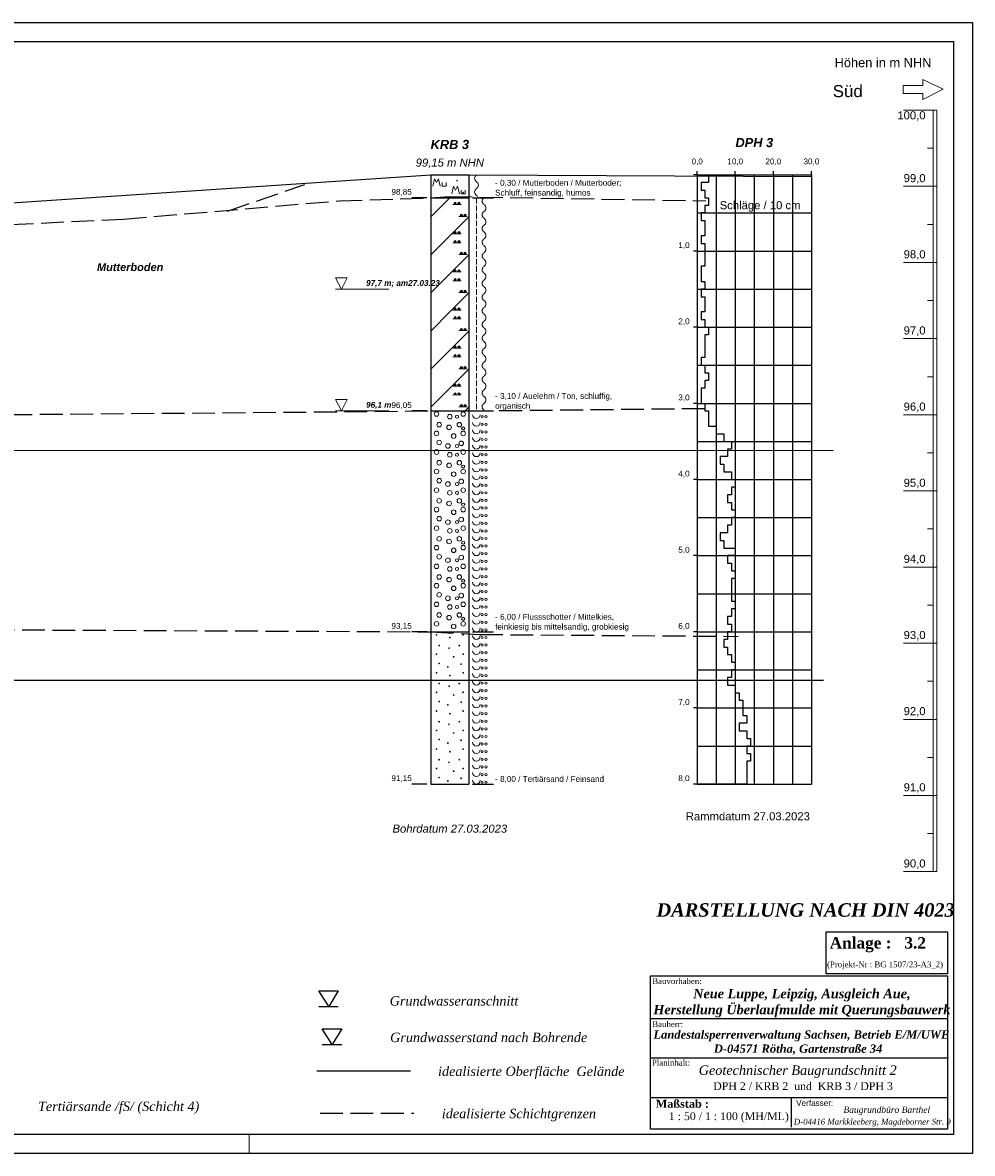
# Model space of a CAD drawing. Extents: x 0 to 59.4, y -29.7 to 0.
# Tile 2 of 2: x 34.4 to 59.4, y -29.7 to 0. Entities that reach past the tile are written whole.
import ezdxf

# ---------------------------------------------------------------- set-up
doc = ezdxf.new("R2010")
doc.units = 0
doc.linetypes.add('DASH', pattern=[0.8, 0.6, -0.2])
for name, color, linetype in [('Böden', 7, 'CONTINUOUS'), ('DPH', 7, 'CONTINUOUS'), ('Gelände___Planum', 7, 'CONTINUOUS'), ('Legende', 7, 'CONTINUOUS'), ('Planung', 7, 'CONTINUOUS'), ('Plottrahmen', 7, 'CONTINUOUS'), ('Profilschnitt__Kleinrammboh_23', 7, 'CONTINUOUS'), ('Rahmen', 7, 'CONTINUOUS'), ('Richtungen', 7, 'CONTINUOUS'), ('Schichtgrenzen', 7, 'CONTINUOUS'), ('Schriftfeld', 7, 'CONTINUOUS')]:
    doc.layers.add(name, color=color, linetype=linetype)

msp = doc.modelspace()

# ---------------------------------------------------------------- linework, layer by layer
at = {"layer": 'Gelände___Planum', "color": 9, "linetype": 'CONTINUOUS'}
msp.add_lwpolyline([(4.92, -5.32), (11.5, -5.28), (12.5, -5.28), (24.27, -5.21), (26.47, -5.16), (29.83, -5.05), (33.36, -4.79), (45.17, -4), (46.17, -4), (55.18, -4.04)], dxfattribs=at)
at = {"layer": 'Legende', "color": 170, "linetype": 'CONTINUOUS'}
for p, q in [((42.23, -25.84), (42.74, -25.84)), ((42.32, -26.84), (42.83, -26.84))]:
    msp.add_line(p, q, dxfattribs=at)
at = {"layer": 'Legende', "color": 9, "linetype": 'CONTINUOUS'}
msp.add_line((42.18, -27.53), (44.64, -27.53), dxfattribs=at)
at = {"layer": 'Legende', "color": 96, "linetype": 'DASH'}
msp.add_line((42.26, -28.64), (44.72, -28.64), dxfattribs=at)
at = {"layer": 'Legende', "color": 170, "linetype": 'CONTINUOUS'}
msp.add_lwpolyline([(42.23, -25.43), (42.74, -25.43), (42.49, -25.84), (42.23, -25.43)], dxfattribs=at)
msp.add_lwpolyline([(42.32, -26.43), (42.83, -26.43), (42.58, -26.84)], close=True, dxfattribs=at)
at = {"layer": 'Planung', "color": 136, "linetype": 'CONTINUOUS'}
msp.add_line((3.89, -11.24), (55.74, -11.23), dxfattribs=at)
at = {"layer": 'Planung', "color": 56, "linetype": 'CONTINUOUS'}
msp.add_line((3.64, -17.27), (55.49, -17.27), dxfattribs=at)
at = {"layer": 'Plottrahmen', "color": 7, "linetype": 'CONTINUOUS'}
msp.add_lwpolyline([(0, 0), (59.4, 0), (59.4, -29.7), (0, -29.7)], close=True, dxfattribs=at)
at = {"layer": 'Profilschnitt__Kleinrammboh_23', "color": 7, "linetype": 'CONTINUOUS', "lineweight": 9}
for p, q in [((58.47, -2.3), (57.59, -2.3)), ((58.37, -2.3), (58.37, -4.3)), ((58.47, -2.3), (58.47, -22.3)), ((58.37, -3.3), (58.22, -3.3)), ((45.27, -4.1), (45.22, -4.3)), ((45.27, -4.1), (45.32, -4.2)), ((45.37, -4.1), (45.32, -4.2)), ((45.37, -4.1), (45.42, -4.3)), ((46.37, -4), (46.37, -4)), ((45.47, -4.2), (45.47, -4.3)), ((45.47, -4.3), (45.57, -4.3)), ((45.57, -4.2), (45.57, -4.3)), ((45.77, -4.3), (45.72, -4.5)), ((45.77, -4.3), (45.82, -4.4)), ((45.87, -4.3), (45.82, -4.4)), ((45.87, -4.3), (45.92, -4.5)), ((45.97, -4.4), (45.97, -4.5)), ((46.07, -4.4), (46.07, -4.5)), ((46.37, -4.18), (46.37, -4.18)), ((46.37, -4.36), (46.37, -4.36)), ((58.47, -4.3), (57.59, -4.3)), ((45.67, -4.6), (45.17, -5.1)), ((45.97, -4.5), (46.07, -4.5)), ((46.37, -4.54), (46.37, -4.54)), ((46.37, -4.6), (46.37, -4.75)), ((46.57, -4.6), (46.57, -4.6)), ((45.75, -4.78), (45.97, -4.78)), ((46.37, -4.8), (46.37, -4.95)), ((46.37, -5), (46.37, -5.15)), ((46.57, -4.78), (46.57, -4.78)), ((46.57, -4.96), (46.57, -4.96)), ((46.17, -5.1), (45.67, -5.6)), ((45.91, -5.09), (46.13, -5.09)), ((46.37, -5.2), (46.37, -5.35)), ((46.57, -5.14), (46.57, -5.14)), ((46.57, -5.32), (46.57, -5.32)), ((58.37, -5.3), (58.22, -5.3)), ((45.67, -5.6), (45.17, -6.1)), ((45.75, -5.55), (45.97, -5.55)), ((46.37, -5.4), (46.37, -5.55)), ((46.37, -5.6), (46.37, -5.75)), ((46.57, -5.5), (46.57, -5.5)), ((45.75, -5.78), (45.97, -5.78)), ((46.37, -5.8), (46.37, -5.95)), ((46.57, -5.68), (46.57, -5.68)), ((46.57, -5.86), (46.57, -5.86)), ((46.17, -6.1), (45.67, -6.6)), ((45.91, -6.09), (46.13, -6.09)), ((46.37, -6), (46.37, -6.15)), ((46.37, -6.2), (46.37, -6.35)), ((46.57, -6.04), (46.57, -6.04)), ((46.57, -6.22), (46.57, -6.22)), ((46.37, -6.4), (46.37, -6.55)), ((46.57, -6.4), (46.57, -6.4)), ((58.47, -6.3), (57.59, -6.3)), ((58.37, -6.3), (58.37, -8.3)), ((45.67, -6.6), (45.17, -7.1)), ((45.75, -6.55), (45.97, -6.55)), ((45.75, -6.78), (45.97, -6.78)), ((46.37, -6.6), (46.37, -6.75)), ((46.37, -6.8), (46.37, -6.95)), ((46.57, -6.58), (46.57, -6.58)), ((46.57, -6.76), (46.57, -6.76)), ((46.17, -7.1), (45.67, -7.6)), ((45.91, -7.09), (46.13, -7.09)), ((46.37, -7), (46.37, -7.15)), ((46.57, -6.94), (46.57, -6.94)), ((46.57, -7.12), (46.57, -7.12)), ((46.37, -7.2), (46.37, -7.35)), ((46.37, -7.4), (46.37, -7.55)), ((46.57, -7.3), (46.57, -7.3)), ((58.37, -7.3), (58.22, -7.3)), ((45.67, -7.6), (45.17, -8.1)), ((45.75, -7.55), (45.97, -7.55)), ((46.37, -7.6), (46.37, -7.75)), ((46.57, -7.48), (46.57, -7.48)), ((46.57, -7.66), (46.57, -7.66)), ((45.75, -7.78), (45.97, -7.78)), ((46.37, -7.8), (46.37, -7.95)), ((46.37, -8), (46.37, -8.15)), ((46.57, -7.84), (46.57, -7.84)), ((46.17, -8.1), (45.67, -8.6)), ((45.91, -8.09), (46.13, -8.09)), ((46.37, -8.2), (46.37, -8.35)), ((46.57, -8.02), (46.57, -8.02)), ((46.57, -8.2), (46.57, -8.2)), ((58.47, -8.3), (57.59, -8.3)), ((45.67, -8.6), (45.17, -9.1)), ((45.75, -8.55), (45.97, -8.55)), ((46.37, -8.4), (46.37, -8.55)), ((46.37, -8.6), (46.37, -8.75)), ((46.57, -8.38), (46.57, -8.38)), ((46.57, -8.56), (46.57, -8.56)), ((45.75, -8.78), (45.97, -8.78)), ((46.37, -8.8), (46.37, -8.95)), ((46.57, -8.74), (46.57, -8.74)), ((46.17, -9.1), (45.67, -9.6)), ((45.91, -9.09), (46.13, -9.09)), ((46.37, -9), (46.37, -9.15)), ((46.37, -9.2), (46.37, -9.35)), ((46.57, -8.92), (46.57, -8.92)), ((46.57, -9.1), (46.57, -9.1)), ((46.37, -9.4), (46.37, -9.55)), ((46.57, -9.28), (46.57, -9.28)), ((46.57, -9.46), (46.57, -9.46)), ((58.37, -9.3), (58.22, -9.3)), ((45.67, -9.6), (45.17, -10.1)), ((45.75, -9.55), (45.97, -9.55)), ((45.75, -9.78), (45.97, -9.78)), ((46.37, -9.6), (46.37, -9.75)), ((46.37, -9.8), (46.37, -9.95)), ((46.57, -9.64), (46.57, -9.64)), ((45.91, -10.09), (46.13, -10.09)), ((46.37, -10), (46.37, -10.15)), ((46.57, -9.82), (46.57, -9.82)), ((46.57, -10), (46.57, -10)), ((46.16, -10.11), (46.07, -10.2)), ((58.47, -10.3), (57.59, -10.3)), ((58.37, -10.3), (58.37, -12.3)), ((58.37, -11.3), (58.22, -11.3)), ((58.47, -12.3), (57.59, -12.3)), ((58.37, -13.3), (58.22, -13.3)), ((58.47, -14.3), (57.59, -14.3)), ((58.37, -14.3), (58.37, -16.3)), ((58.37, -15.3), (58.22, -15.3)), ((58.47, -16.3), (57.59, -16.3)), ((58.37, -17.3), (58.22, -17.3)), ((58.47, -18.3), (57.59, -18.3)), ((58.37, -18.3), (58.37, -20.3)), ((58.37, -19.3), (58.22, -19.3)), ((58.47, -20.3), (57.59, -20.3)), ((58.37, -21.3), (58.22, -21.3)), ((58.47, -22.3), (57.59, -22.3))]:
    msp.add_line(p, q, dxfattribs=at)
at = {"layer": 'Profilschnitt__Kleinrammboh_23', "color": 7, "linetype": 'CONTINUOUS'}
for p, q in [((45.17, -4), (45.17, -4.6)), ((45.17, -4), (46.17, -4)), ((46.17, -4), (46.17, -4.6)), ((52.17, -4), (52.07, -4)), ((52.17, -4), (52.17, -3.9)), ((52.17, -4), (55.17, -4)), ((52.17, -4), (52.17, -20)), ((52.67, -4), (52.67, -4)), ((52.67, -4), (52.67, -20)), ((53.17, -4), (53.17, -3.9)), ((53.17, -4), (53.17, -20)), ((53.67, -4), (53.67, -4)), ((53.67, -4), (53.67, -20)), ((54.17, -4), (54.17, -3.9)), ((54.17, -4), (54.17, -20)), ((54.67, -4), (54.67, -4)), ((54.67, -4), (54.67, -20)), ((55.17, -4), (55.17, -3.9)), ((55.17, -4), (55.17, -4)), ((55.17, -4), (55.17, -20)), ((44.77, -4.6), (44.67, -4.6)), ((44.87, -4.6), (44.77, -4.6)), ((45.07, -4.6), (44.87, -4.6)), ((45.17, -4.6), (46.17, -4.6)), ((45.17, -4.6), (45.17, -10.2)), ((45.17, -4.6), (46.17, -4.6)), ((46.17, -4.6), (46.17, -10.2)), ((46.27, -4.6), (46.62, -4.6)), ((46.62, -4.6), (46.72, -4.6)), ((46.72, -4.6), (46.82, -4.6)), ((52.17, -5), (52.17, -5)), ((52.17, -5), (55.17, -5)), ((55.17, -5), (55.17, -5)), ((52.17, -6), (52.07, -6)), ((52.17, -6), (55.17, -6)), ((55.17, -6), (55.17, -6)), ((52.17, -7), (52.17, -7)), ((52.17, -7), (55.17, -7)), ((55.17, -7), (55.17, -7)), ((52.17, -8), (52.07, -8)), ((52.17, -8), (55.17, -8)), ((55.17, -8), (55.17, -8)), ((52.17, -9), (52.17, -9)), ((52.17, -9), (55.17, -9)), ((55.17, -9), (55.17, -9)), ((52.17, -10), (52.07, -10)), ((52.17, -10), (55.17, -10)), ((55.17, -10), (55.17, -10)), ((44.77, -10.2), (44.67, -10.2)), ((44.87, -10.2), (44.77, -10.2)), ((45.07, -10.2), (44.87, -10.2)), ((45.17, -10.2), (46.17, -10.2)), ((45.17, -10.2), (45.17, -16)), ((45.17, -10.2), (46.17, -10.2)), ((46.17, -10.2), (46.17, -16)), ((46.27, -10.2), (46.62, -10.2)), ((46.62, -10.2), (46.72, -10.2)), ((46.72, -10.2), (46.82, -10.2)), ((52.17, -11), (52.17, -11)), ((52.17, -11), (55.17, -11)), ((55.17, -11), (55.17, -11)), ((52.17, -12), (52.07, -12)), ((52.17, -12), (55.17, -12)), ((55.17, -12), (55.17, -12)), ((52.17, -13), (52.17, -13)), ((52.17, -13), (55.17, -13)), ((55.17, -13), (55.17, -13)), ((52.17, -14), (52.07, -14)), ((52.17, -14), (55.17, -14)), ((55.17, -14), (55.17, -14)), ((52.17, -15), (52.17, -15)), ((52.17, -15), (55.17, -15)), ((55.17, -15), (55.17, -15)), ((44.77, -16), (44.67, -16)), ((44.87, -16), (44.77, -16)), ((45.07, -16), (44.87, -16)), ((45.17, -16), (46.17, -16)), ((45.17, -16), (45.17, -20)), ((45.17, -16), (46.17, -16)), ((46.17, -16), (46.17, -20)), ((46.27, -16), (46.62, -16)), ((46.62, -16), (46.72, -16)), ((46.72, -16), (46.82, -16)), ((52.17, -16), (52.07, -16)), ((52.17, -16), (55.17, -16)), ((55.17, -16), (55.17, -16)), ((52.17, -17), (52.17, -17)), ((52.17, -17), (55.17, -17)), ((55.17, -17), (55.17, -17)), ((52.17, -18), (52.07, -18)), ((52.17, -18), (55.17, -18)), ((55.17, -18), (55.17, -18)), ((52.17, -19), (52.17, -19)), ((52.17, -19), (55.17, -19)), ((55.17, -19), (55.17, -19)), ((44.77, -20), (44.67, -20)), ((44.87, -20), (44.77, -20)), ((45.07, -20), (44.87, -20)), ((45.17, -20), (46.17, -20)), ((46.27, -20), (46.62, -20)), ((46.62, -20), (46.72, -20)), ((46.72, -20), (46.82, -20)), ((52.17, -20), (52.07, -20)), ((52.17, -20), (52.17, -20)), ((52.17, -20), (55.17, -20)), ((52.67, -20), (52.67, -20)), ((53.17, -20), (53.17, -20)), ((53.67, -20), (53.67, -20)), ((54.17, -20), (54.17, -20)), ((54.67, -20), (54.67, -20)), ((55.17, -20), (55.17, -20)), ((55.17, -20), (55.17, -20))]:
    msp.add_line(p, q, dxfattribs=at)
at = {"layer": 'Profilschnitt__Kleinrammboh_23', "color": 170, "linetype": 'CONTINUOUS', "lineweight": 9}
for p, q in [((42.67, -7), (43.87, -7)), ((42.67, -7), (42.97, -7)), ((43.87, -7), (43.97, -7)), ((43.97, -7), (44.07, -7)), ((42.67, -10.2), (43.87, -10.2)), ((42.67, -10.2), (42.97, -10.2)), ((43.87, -10.2), (43.97, -10.2)), ((43.97, -10.2), (44.07, -10.2))]:
    msp.add_line(p, q, dxfattribs=at)
at = {"layer": 'Profilschnitt__Kleinrammboh_23', "color": 7, "linetype": 'CONTINUOUS'}
msp.add_lwpolyline([(52.17, -4), (52.47, -4), (52.47, -4.2), (52.27, -4.2), (52.27, -4.4), (52.37, -4.4), (52.37, -4.6), (52.47, -4.6), (52.47, -4.8), (52.37, -4.8), (52.37, -5), (52.27, -5), (52.27, -5.2), (52.37, -5.2), (52.37, -5.4), (52.37, -5.6), (52.27, -5.6), (52.27, -5.8), (52.37, -5.8), (52.37, -6), (52.37, -6.2), (52.37, -6.4), (52.27, -6.4), (52.27, -6.6), (52.27, -6.8), (52.37, -6.8), (52.37, -7), (52.27, -7), (52.27, -7.2), (52.37, -7.2), (52.37, -7.4), (52.37, -7.6), (52.27, -7.6), (52.27, -7.8), (52.37, -7.8), (52.37, -8), (52.47, -8), (52.47, -8.2), (52.37, -8.2), (52.37, -8.4), (52.37, -8.6), (52.37, -8.8), (52.27, -8.8), (52.27, -9), (52.37, -9), (52.37, -9.2), (52.47, -9.2), (52.47, -9.4), (52.37, -9.4), (52.37, -9.6), (52.27, -9.6), (52.27, -9.8), (52.27, -10), (52.37, -10), (52.37, -10.2), (52.47, -10.2), (52.47, -10.4), (52.47, -10.6), (52.67, -10.6), (52.67, -10.8), (52.87, -10.8), (52.87, -11), (53.07, -11), (53.07, -11.2), (52.97, -11.2), (52.97, -11.4), (52.77, -11.4), (52.77, -11.6), (52.87, -11.6), (52.87, -11.8), (53.07, -11.8), (53.07, -12), (53.17, -12), (53.17, -12.2), (53.07, -12.2), (53.07, -12.4), (52.97, -12.4), (52.97, -12.6), (53.07, -12.6), (53.07, -12.8), (53.17, -12.8), (53.17, -13), (53.07, -13), (53.07, -13.2), (52.97, -13.2), (52.97, -13.4), (52.77, -13.4), (52.77, -13.6), (52.87, -13.6), (52.87, -13.8), (53.17, -13.8), (53.17, -14), (52.97, -14), (52.97, -14.2), (53.07, -14.2), (53.07, -14.4), (53.17, -14.4), (53.17, -14.6), (53.07, -14.6), (53.07, -14.8), (53.07, -15), (53.07, -15.2), (53.17, -15.2), (53.17, -15.4), (53.07, -15.4), (53.07, -15.6), (52.97, -15.6), (52.97, -15.8), (53.07, -15.8), (53.07, -16), (52.97, -16), (52.97, -16.2), (52.87, -16.2), (52.87, -16.4), (52.97, -16.4), (52.97, -16.6), (53.07, -16.6), (53.07, -16.8), (53.17, -16.8), (53.17, -17), (53.07, -17), (53.07, -17.2), (52.97, -17.2), (52.97, -17.4), (53.17, -17.4), (53.17, -17.6), (53.27, -17.6), (53.27, -17.8), (53.37, -17.8), (53.37, -18), (53.37, -18.2), (53.47, -18.2), (53.47, -18.4), (53.27, -18.4), (53.27, -18.6), (53.47, -18.6), (53.47, -18.8), (53.57, -18.8), (53.57, -19), (53.47, -19), (53.47, -19.2), (53.57, -19.2), (53.57, -19.4), (53.47, -19.4), (53.47, -19.6), (53.47, -19.8), (53.47, -20), (52.17, -20)], dxfattribs=at)
at = {"layer": 'Profilschnitt__Kleinrammboh_23', "color": 7, "linetype": 'CONTINUOUS', "lineweight": 9}
for points in [[(58.37, -4.3), (58.47, -4.3), (58.47, -6.3), (58.37, -6.3)], [(58.37, -8.3), (58.47, -8.3), (58.47, -10.3), (58.37, -10.3)], [(58.37, -12.3), (58.47, -12.3), (58.47, -14.3), (58.37, -14.3)], [(58.37, -16.3), (58.47, -16.3), (58.47, -18.3), (58.37, -18.3)], [(58.37, -20.3), (58.47, -20.3), (58.47, -22.3), (58.37, -22.3)]]:
    msp.add_lwpolyline(points, close=True, dxfattribs=at)
at = {"layer": 'Profilschnitt__Kleinrammboh_23', "color": 170, "linetype": 'CONTINUOUS', "lineweight": 9}
for points in [[(42.82, -7), (42.97, -6.7), (42.67, -6.7)], [(42.82, -10.2), (42.97, -9.9), (42.67, -9.9)]]:
    msp.add_lwpolyline(points, close=True, dxfattribs=at)
at = {"layer": 'Profilschnitt__Kleinrammboh_23', "color": 7, "linetype": 'CONTINUOUS', "lineweight": 9}
for centre, radius in [((45.86, -4.15), 0.01), ((46.02, -4.46), 0.01), ((45.81, -4.75), 0.03), ((45.81, -4.75), 0.02), ((45.81, -4.75), 0.01), ((45.91, -4.75), 0.03), ((45.91, -4.75), 0.02), ((45.91, -4.75), 0.01), ((45.97, -5.06), 0.03), ((45.97, -5.06), 0.02), ((46.07, -5.06), 0.03), ((46.07, -5.06), 0.02), ((45.97, -5.06), 0.01), ((46.07, -5.06), 0.01), ((45.81, -5.52), 0.03), ((45.81, -5.52), 0.02), ((45.81, -5.52), 0.01), ((45.91, -5.52), 0.03), ((45.91, -5.52), 0.02), ((45.91, -5.52), 0.01), ((45.81, -5.75), 0.03), ((45.81, -5.75), 0.02), ((45.81, -5.75), 0.01), ((45.91, -5.75), 0.03), ((45.91, -5.75), 0.02), ((45.91, -5.75), 0.01), ((45.97, -6.06), 0.03), ((45.97, -6.06), 0.02), ((45.97, -6.06), 0.01), ((46.07, -6.06), 0.03), ((46.07, -6.06), 0.02), ((46.07, -6.06), 0.01), ((45.81, -6.52), 0.03), ((45.81, -6.52), 0.02), ((45.81, -6.52), 0.01), ((45.91, -6.52), 0.03), ((45.91, -6.52), 0.02), ((45.91, -6.52), 0.01), ((45.81, -6.75), 0.03), ((45.81, -6.75), 0.02), ((45.81, -6.75), 0.01), ((45.91, -6.75), 0.03), ((45.91, -6.75), 0.02), ((45.91, -6.75), 0.01), ((45.97, -7.06), 0.03), ((45.97, -7.06), 0.02), ((45.97, -7.06), 0.01), ((46.07, -7.06), 0.03), ((46.07, -7.06), 0.02), ((46.07, -7.06), 0.01), ((45.81, -7.52), 0.03), ((45.81, -7.75), 0.03), ((45.81, -7.52), 0.02), ((45.81, -7.52), 0.01), ((45.91, -7.52), 0.03), ((45.91, -7.75), 0.03), ((45.91, -7.52), 0.02), ((45.91, -7.52), 0.01), ((45.81, -7.75), 0.02), ((45.81, -7.75), 0.01), ((45.91, -7.75), 0.02), ((45.91, -7.75), 0.01), ((45.97, -8.06), 0.03), ((45.97, -8.06), 0.02), ((45.97, -8.06), 0.01), ((46.07, -8.06), 0.03), ((46.07, -8.06), 0.02), ((46.07, -8.06), 0.01), ((45.81, -8.52), 0.03), ((45.81, -8.52), 0.02), ((45.81, -8.52), 0.01), ((45.91, -8.52), 0.03), ((45.91, -8.52), 0.02), ((45.91, -8.52), 0.01), ((45.81, -8.75), 0.03), ((45.81, -8.75), 0.02), ((45.81, -8.75), 0.01), ((45.91, -8.75), 0.03), ((45.91, -8.75), 0.02), ((45.91, -8.75), 0.01), ((45.97, -9.06), 0.03), ((45.97, -9.06), 0.02), ((45.97, -9.06), 0.01), ((46.07, -9.06), 0.03), ((46.07, -9.06), 0.02), ((46.07, -9.06), 0.01), ((45.81, -9.52), 0.03), ((45.81, -9.52), 0.02), ((45.91, -9.52), 0.03), ((45.91, -9.52), 0.02), ((45.81, -9.75), 0.03), ((45.81, -9.75), 0.02), ((45.81, -9.52), 0.01), ((45.81, -9.75), 0.01), ((45.91, -9.75), 0.03), ((45.91, -9.75), 0.02), ((45.91, -9.52), 0.01), ((45.91, -9.75), 0.01), ((45.97, -10.06), 0.03), ((45.97, -10.06), 0.02), ((45.97, -10.06), 0.01), ((46.07, -10.06), 0.03), ((46.07, -10.06), 0.02), ((46.07, -10.06), 0.01), ((45.32, -10.28), 0.06), ((45.67, -10.35), 0.06), ((45.86, -10.35), 0.04), ((46.02, -10.28), 0.06), ((46.52, -10.35), 0.03), ((46.62, -10.35), 0.03), ((45.39, -10.56), 0.06), ((45.65, -10.63), 0.06), ((45.92, -10.56), 0.06), ((46.02, -10.66), 0.04), ((46.52, -10.55), 0.03), ((46.62, -10.55), 0.03), ((45.32, -10.79), 0.06), ((45.39, -11.03), 0.06), ((45.77, -10.86), 0.06), ((46.02, -10.79), 0.06), ((46.52, -10.75), 0.03), ((46.52, -10.95), 0.03), ((46.62, -10.75), 0.03), ((46.62, -10.95), 0.03), ((45.32, -11.28), 0.06), ((45.62, -11.12), 0.06), ((45.86, -11.12), 0.04), ((45.97, -11.05), 0.06), ((46.02, -11.28), 0.06), ((46.52, -11.15), 0.03), ((46.62, -11.15), 0.03), ((45.39, -11.56), 0.06), ((45.65, -11.63), 0.06), ((45.67, -11.35), 0.06), ((45.86, -11.35), 0.04), ((45.92, -11.56), 0.06), ((46.52, -11.35), 0.03), ((46.52, -11.55), 0.03), ((46.62, -11.35), 0.03), ((46.62, -11.55), 0.03), ((45.32, -11.79), 0.06), ((45.77, -11.86), 0.06), ((46.02, -11.79), 0.06), ((46.02, -11.66), 0.04), ((46.52, -11.75), 0.03), ((46.62, -11.75), 0.03), ((45.39, -12.03), 0.06), ((45.62, -12.12), 0.06), ((45.86, -12.12), 0.04), ((45.97, -12.05), 0.06), ((46.52, -11.95), 0.03), ((46.52, -12.15), 0.03), ((46.62, -11.95), 0.03), ((46.62, -12.15), 0.03), ((45.32, -12.28), 0.06), ((45.67, -12.35), 0.06), ((45.86, -12.35), 0.04), ((46.02, -12.28), 0.06), ((46.52, -12.35), 0.03), ((46.62, -12.35), 0.03), ((45.32, -12.79), 0.06), ((45.39, -12.56), 0.06), ((45.65, -12.63), 0.06), ((45.92, -12.56), 0.06), ((46.02, -12.79), 0.06), ((46.02, -12.66), 0.04), ((46.52, -12.55), 0.03), ((46.52, -12.75), 0.03), ((46.62, -12.55), 0.03), ((46.62, -12.75), 0.03), ((45.39, -13.03), 0.06), ((45.62, -13.12), 0.06), ((45.77, -12.86), 0.06), ((45.97, -13.05), 0.06), ((46.52, -12.95), 0.03), ((46.62, -12.95), 0.03), ((45.32, -13.28), 0.06), ((45.67, -13.35), 0.06), ((45.86, -13.12), 0.04), ((45.86, -13.35), 0.04), ((46.02, -13.28), 0.06), ((46.52, -13.15), 0.03), ((46.52, -13.35), 0.03), ((46.62, -13.15), 0.03), ((46.62, -13.35), 0.03), ((45.39, -13.56), 0.06), ((45.65, -13.63), 0.06), ((45.92, -13.56), 0.06), ((46.02, -13.66), 0.04), ((46.52, -13.55), 0.03), ((46.62, -13.55), 0.03), ((45.32, -13.79), 0.06), ((45.77, -13.86), 0.06), ((46.02, -13.79), 0.06), ((46.52, -13.75), 0.03), ((46.52, -13.95), 0.03), ((46.62, -13.75), 0.03), ((46.62, -13.95), 0.03), ((45.32, -14.28), 0.06), ((45.39, -14.03), 0.06), ((45.62, -14.12), 0.06), ((45.86, -14.12), 0.04), ((45.97, -14.05), 0.06), ((46.02, -14.28), 0.06), ((46.52, -14.15), 0.03), ((46.62, -14.15), 0.03), ((45.39, -14.56), 0.06), ((45.67, -14.35), 0.06), ((45.86, -14.35), 0.04), ((45.92, -14.56), 0.06), ((46.52, -14.35), 0.03), ((46.52, -14.55), 0.03), ((46.62, -14.35), 0.03), ((46.62, -14.55), 0.03), ((45.32, -14.79), 0.06), ((45.65, -14.63), 0.06), ((45.77, -14.86), 0.06), ((46.02, -14.79), 0.06), ((46.02, -14.66), 0.04), ((46.52, -14.75), 0.03), ((46.62, -14.75), 0.03), ((45.39, -15.03), 0.06), ((45.62, -15.12), 0.06), ((45.86, -15.12), 0.04), ((45.97, -15.05), 0.06), ((46.52, -14.95), 0.03), ((46.52, -15.15), 0.03), ((46.62, -14.95), 0.03), ((46.62, -15.15), 0.03), ((45.32, -15.28), 0.06), ((45.67, -15.35), 0.06), ((45.86, -15.35), 0.04), ((46.02, -15.28), 0.06), ((46.52, -15.35), 0.03), ((46.62, -15.35), 0.03), ((45.32, -15.79), 0.06), ((45.39, -15.56), 0.06), ((45.65, -15.63), 0.06), ((45.92, -15.56), 0.06), ((46.02, -15.79), 0.06), ((46.02, -15.66), 0.04), ((46.52, -15.55), 0.03), ((46.52, -15.75), 0.03), ((46.62, -15.55), 0.03), ((46.62, -15.75), 0.03), ((45.77, -15.86), 0.06), ((46.52, -15.95), 0.03), ((46.62, -15.95), 0.03), ((45.32, -16.08), 0.01), ((45.67, -16.15), 0.01), ((46.02, -16.08), 0.01), ((46.52, -16.15), 0.03), ((46.52, -16.35), 0.03), ((46.62, -16.15), 0.03), ((46.62, -16.35), 0.03), ((45.32, -16.59), 0.01), ((45.39, -16.36), 0.01), ((45.65, -16.43), 0.01), ((45.92, -16.36), 0.01), ((46.02, -16.59), 0.01), ((46.52, -16.55), 0.03), ((46.62, -16.55), 0.03), ((45.39, -16.83), 0.01), ((45.62, -16.92), 0.01), ((45.77, -16.66), 0.01), ((45.97, -16.85), 0.01), ((46.52, -16.75), 0.03), ((46.52, -16.95), 0.03), ((46.62, -16.75), 0.03), ((46.62, -16.95), 0.03), ((45.32, -17.08), 0.01), ((45.67, -17.15), 0.01), ((46.02, -17.08), 0.01), ((46.52, -17.15), 0.03), ((46.62, -17.15), 0.03), ((45.39, -17.36), 0.01), ((45.65, -17.43), 0.01), ((45.92, -17.36), 0.01), ((46.52, -17.35), 0.03), ((46.52, -17.55), 0.03), ((46.62, -17.35), 0.03), ((46.62, -17.55), 0.03), ((45.32, -17.59), 0.01), ((45.39, -17.83), 0.01), ((45.77, -17.66), 0.01), ((46.02, -17.59), 0.01), ((46.52, -17.75), 0.03), ((46.62, -17.75), 0.03), ((45.32, -18.08), 0.01), ((45.62, -17.92), 0.01), ((45.97, -17.85), 0.01), ((46.02, -18.08), 0.01), ((46.52, -17.95), 0.03), ((46.62, -17.95), 0.03), ((45.39, -18.36), 0.01), ((45.67, -18.15), 0.01), ((45.92, -18.36), 0.01), ((46.52, -18.15), 0.03), ((46.52, -18.35), 0.03), ((46.62, -18.15), 0.03), ((46.62, -18.35), 0.03), ((45.32, -18.59), 0.01), ((45.65, -18.43), 0.01), ((45.77, -18.66), 0.01), ((46.02, -18.59), 0.01), ((46.52, -18.55), 0.03), ((46.62, -18.55), 0.03), ((45.39, -18.83), 0.01), ((45.62, -18.92), 0.01), ((45.97, -18.85), 0.01), ((46.52, -18.75), 0.03), ((46.52, -18.95), 0.03), ((46.62, -18.75), 0.03), ((46.62, -18.95), 0.03), ((45.32, -19.08), 0.01), ((45.67, -19.15), 0.01), ((46.02, -19.08), 0.01), ((46.52, -19.15), 0.03), ((46.62, -19.15), 0.03), ((45.32, -19.59), 0.01), ((45.39, -19.36), 0.01), ((45.65, -19.43), 0.01), ((45.92, -19.36), 0.01), ((46.02, -19.59), 0.01), ((46.52, -19.35), 0.03), ((46.52, -19.55), 0.03), ((46.62, -19.35), 0.03), ((46.62, -19.55), 0.03), ((45.39, -19.83), 0.01), ((45.77, -19.66), 0.01), ((45.97, -19.85), 0.01), ((46.52, -19.75), 0.03), ((46.62, -19.75), 0.03), ((45.62, -19.92), 0.01), ((46.52, -19.95), 0.03), ((46.62, -19.95), 0.03)]:
    msp.add_circle(centre, radius, dxfattribs=at)
for centre, start, end in [((46.42, -4.09), 119, 241), ((46.42, -4.45), 119, 241), ((46.32, -4.27), 299, 61), ((46.32, -4.63), 17, 61), ((46.62, -4.69), 119, 241), ((46.62, -5.05), 119, 241), ((46.52, -4.87), 299, 61), ((46.62, -5.41), 119, 241), ((46.52, -5.23), 299, 61), ((46.52, -5.59), 299, 61), ((46.62, -5.77), 119, 241), ((46.52, -5.95), 299, 61), ((46.62, -6.13), 119, 241), ((46.52, -6.31), 299, 61), ((46.62, -6.49), 119, 241), ((46.62, -6.85), 119, 241), ((46.52, -6.67), 299, 61), ((46.62, -7.21), 119, 241), ((46.52, -7.03), 299, 61), ((46.52, -7.39), 299, 61), ((46.62, -7.57), 119, 241), ((46.52, -7.75), 299, 61), ((46.62, -7.93), 119, 241), ((46.62, -8.29), 119, 241), ((46.52, -8.11), 299, 61), ((46.62, -8.65), 119, 241), ((46.52, -8.47), 299, 61), ((46.52, -8.83), 299, 61), ((46.62, -9.01), 119, 241), ((46.52, -9.19), 299, 61), ((46.62, -9.37), 119, 241), ((46.52, -9.55), 299, 61), ((46.62, -9.73), 119, 241), ((46.62, -10.09), 119, 241), ((46.52, -9.91), 299, 61), ((46.37, -10.3), 180, 0), ((46.37, -10.5), 180, 0), ((46.37, -10.7), 180, 0), ((46.37, -10.9), 180, 0), ((46.37, -11.1), 180, 0), ((46.37, -11.3), 180, 0), ((46.37, -11.5), 180, 0), ((46.37, -11.7), 180, 0), ((46.37, -11.9), 180, 0), ((46.37, -12.1), 180, 0), ((46.37, -12.3), 180, 0), ((46.37, -12.5), 180, 0), ((46.37, -12.7), 180, 0), ((46.37, -12.9), 180, 0), ((46.37, -13.1), 180, 0), ((46.37, -13.3), 180, 0), ((46.37, -13.5), 180, 0), ((46.37, -13.7), 180, 0), ((46.37, -13.9), 180, 0), ((46.37, -14.1), 180, 0), ((46.37, -14.3), 180, 0), ((46.37, -14.5), 180, 0), ((46.37, -14.7), 180, 0), ((46.37, -14.9), 180, 0), ((46.37, -15.1), 180, 0), ((46.37, -15.3), 180, 0), ((46.37, -15.5), 180, 0), ((46.37, -15.7), 180, 0), ((46.37, -15.9), 180, 0), ((46.37, -16.1), 180, 0), ((46.37, -16.3), 180, 0), ((46.37, -16.5), 180, 0), ((46.37, -16.7), 180, 0), ((46.37, -16.9), 180, 0), ((46.37, -17.1), 180, 0), ((46.37, -17.3), 180, 0), ((46.37, -17.5), 180, 0), ((46.37, -17.7), 180, 0), ((46.37, -17.9), 180, 0), ((46.37, -18.1), 180, 0), ((46.37, -18.3), 180, 0), ((46.37, -18.5), 180, 0), ((46.37, -18.7), 180, 0), ((46.37, -18.9), 180, 0), ((46.37, -19.1), 180, 0), ((46.37, -19.3), 180, 0), ((46.37, -19.5), 180, 0), ((46.37, -19.7), 180, 0), ((46.37, -19.9), 180, 0)]:
    msp.add_arc(centre, 0.1, start, end, dxfattribs=at)
at = {"layer": 'Rahmen', "color": 7, "linetype": 'CONTINUOUS', "lineweight": 9}
msp.add_line((40.4, -29.2), (40.4, -29.7), dxfattribs=at)
at = {"layer": 'Rahmen', "color": 7, "linetype": 'CONTINUOUS'}
msp.add_lwpolyline([(2, -0.5), (58.9, -0.5), (58.9, -29.2), (2, -29.2)], close=True, dxfattribs=at)
at = {"layer": 'Richtungen', "color": 7, "linetype": 'CONTINUOUS', "lineweight": 9}
msp.add_lwpolyline([(58.1, -1.49), (58.63, -1.75), (58.1, -2.02), (58.1, -1.86), (57.58, -1.86), (57.58, -1.65), (58.1, -1.65), (58.1, -1.49)], dxfattribs=at)
at = {"layer": 'Schichtgrenzen', "color": 96, "linetype": 'DASH'}
msp.add_line((39.83, -4.95), (41.86, -4.25), dxfattribs=at)
for points in [[(5.19, -5.59), (11.5, -5.68), (12.5, -5.68), (26.14, -5.69), (37.1, -5.16), (42.77, -4.68), (45.17, -4.6), (45.66, -4.57), (52.4, -4.68)], [(5.13, -10.72), (11.5, -10.48), (12.5, -10.48), (45.17, -10.2), (46.17, -10.2), (52.56, -10.13)], [(5.77, -15.75), (11.5, -15.88), (12.83, -15.85), (45.17, -16), (46.46, -16.07), (53.25, -16.12)]]:
    msp.add_lwpolyline(points, dxfattribs=at)
at = {"layer": 'Schriftfeld', "color": 7, "linetype": 'CONTINUOUS'}
for p, q in [((50.94, -26.16), (58.74, -26.16)), ((50.94, -27.19), (58.77, -27.19)), ((50.94, -28.23), (58.75, -28.23)), ((54.64, -28.22), (54.64, -29.01))]:
    msp.add_line(p, q, dxfattribs=at)
for points in [[(55.56, -23.88), (58.75, -23.88), (58.75, -24.98), (55.56, -24.98)], [(50.94, -25.04), (58.75, -25.04), (58.75, -29.06), (50.94, -29.06)]]:
    msp.add_lwpolyline(points, close=True, dxfattribs=at)

# ---------------------------------------------------------------- texts
at = {"layer": 'Böden', "color": 96, "insert": (36.4, -6.32), "char_height": 0.206, "attachment_point": 1}
msp.add_mtext('\\fArial|b1|i1|c0|p0;Mutterboden', dxfattribs=at)
at = {"layer": 'DPH', "color": 7, "char_height": 0.212, "attachment_point": 1}
for s, insert in [('\\fArial|b0|i0|c0|p0;Schläge / 10 cm', (52.76, -4.69)), ('\\fArial|b0|i0|c0|p0;Rammdatum 27.03.2023', (51.87, -20.74))]:
    msp.add_mtext(s, dxfattribs=dict(at, insert=insert))
at = {"layer": 'Gelände___Planum', "color": 7, "insert": (55.78, -0.93), "char_height": 0.241, "attachment_point": 1}
msp.add_mtext('\\fArial|b0|i0|c0|p0;Höhen in m NHN', dxfattribs=at)
at = {"layer": 'Legende', "color": 7, "attachment_point": 1}
for s, insert, char_height in [('\\fTimes New Roman|b1|i1|c0|p0;DARSTELLUNG NACH DIN 4023', (51.1, -23.13), 0.353), ('\\fTimes New Roman|b0|i1|c0|p0;Grundwasseranschnitt', (44.09, -25.57), 0.247), ('\\fTimes New Roman|b0|i1|c0|p0;Grundwasserstand nach Bohrende', (44.1, -26.53), 0.247), ('\\fTimes New Roman|b0|i1|c0|p0;idealisierte Oberfläche  Gelände', (45.36, -27.42), 0.247), ('\\fTimes New Roman|b0|i1|c0|p0;Tertiärsande /fS/ (Schicht 4)', (34.85, -28.34), 0.247), ('\\fTimes New Roman|b0|i1|c0|p0;idealisierte Schichtgrenzen', (45.46, -28.53), 0.247)]:
    msp.add_mtext(s, dxfattribs=dict(at, insert=insert, char_height=char_height))
at = {"layer": 'Profilschnitt__Kleinrammboh_23', "color": 7}
for s, insert, char_height, attachment_point in [('\\fArial|b0|i0|c0|p0;100,0', (58.17, -2.58), 0.212, 9), ('\\fArial|b1|i1|c0|p0;KRB 3', (45.67, -3.08), 0.241, 2), ('\\fArial|b1|i1|c0|p0;DPH 3', (53.67, -3.03), 0.241, 2), ('\\fArial|b0|i1|c0|p0;99,15 m NHN', (45.67, -3.57), 0.212, 2), ('\\fArial|b0|i0|c0|p0;0,0', (52.17, -3.75), 0.153, 8), ('\\fArial|b0|i0|c0|p0;10,0', (53.17, -3.75), 0.153, 8), ('\\fArial|b0|i0|c0|p0;20,0', (54.17, -3.75), 0.153, 8), ('\\fArial|b0|i0|c0|p0;30,0', (55.17, -3.75), 0.153, 8), ('\\fArial|b0|i0|c0|p0;- 0,30 / Mutterboden / Mutterboder;', (46.86, -4.13), 0.153, 1), ('\\fArial|b0|i0|c0|p0;99,0', (58.17, -4.23), 0.212, 9), ('\\fArial|b0|i0|c0|p0;98,85', (44.67, -4.55), 0.153, 9), ('\\fArial|b0|i0|c0|p0;Schluff, feinsandig, humos', (46.86, -4.39), 0.153, 1), ('\\fArial|b0|i0|c0|p0;1,0', (51.97, -5.95), 0.153, 9), ('\\fArial|b0|i0|c0|p0;98,0', (58.17, -6.23), 0.212, 9), ('\\fArial|b0|i0|c0|p0;2,0', (51.97, -7.95), 0.153, 9), ('\\fArial|b0|i0|c0|p0;97,0', (58.17, -8.23), 0.212, 9), ('\\fArial|b0|i0|c0|p0;- 3,10 / Auelehm / Ton, schluffig,', (46.86, -9.73), 0.153, 1), ('\\fArial|b0|i0|c0|p0;3,0', (51.97, -9.95), 0.153, 9), ('\\fArial|b0|i0|c0|p0;96,05', (44.67, -10.15), 0.153, 9), ('\\fArial|b0|i0|c0|p0;organisch', (46.86, -9.99), 0.153, 1), ('\\fArial|b0|i0|c0|p0;96,0', (58.17, -10.23), 0.212, 9), ('\\fArial|b0|i0|c0|p0;4,0', (51.97, -11.95), 0.153, 9), ('\\fArial|b0|i0|c0|p0;95,0', (58.17, -12.23), 0.212, 9), ('\\fArial|b0|i0|c0|p0;5,0', (51.97, -13.95), 0.153, 9), ('\\fArial|b0|i0|c0|p0;94,0', (58.17, -14.23), 0.212, 9), ('\\fArial|b0|i0|c0|p0;- 6,00 / Flussschotter / Mittelkies,', (46.86, -15.53), 0.153, 1), ('\\fArial|b0|i0|c0|p0;93,15', (44.67, -15.95), 0.153, 9), ('\\fArial|b0|i0|c0|p0;feinkiesig bis mittelsandig, grobkiesig', (46.86, -15.79), 0.153, 1), ('\\fArial|b0|i0|c0|p0;6,0', (51.97, -15.95), 0.153, 9), ('\\fArial|b0|i0|c0|p0;93,0', (58.17, -16.23), 0.212, 9), ('\\fArial|b0|i0|c0|p0;7,0', (51.97, -17.95), 0.153, 9), ('\\fArial|b0|i0|c0|p0;92,0', (58.17, -18.23), 0.212, 9), ('\\fArial|b0|i0|c0|p0;91,15', (44.67, -19.95), 0.153, 9), ('\\fArial|b0|i0|c0|p0;- 8,00 / Tertiärsand / Feinsand', (46.86, -19.79), 0.153, 1), ('\\fArial|b0|i0|c0|p0;8,0', (51.97, -19.95), 0.153, 9), ('\\fArial|b0|i0|c0|p0;91,0', (58.17, -20.23), 0.212, 9), ('\\fArial|b0|i1|c0|p0;Bohrdatum 27.03.2023', (45.67, -21.28), 0.212, 8), ('\\fArial|b0|i0|c0|p0;90,0', (58.17, -22.23), 0.212, 9)]:
    msp.add_mtext(s, dxfattribs=dict(at, insert=insert, char_height=char_height, attachment_point=attachment_point))
at = {"layer": 'Profilschnitt__Kleinrammboh_23', "color": 170, "char_height": 0.153, "attachment_point": 7}
for s, insert in [('\\fArial|b1|i1|c0|p0;97,7 m; am27.03.23', (43.47, -6.95)), ('\\fArial|b1|i1|c0|p0;96,1 m', (43.47, -10.15))]:
    msp.add_mtext(s, dxfattribs=dict(at, insert=insert))
at = {"layer": 'Richtungen', "color": 7, "insert": (55.73, -1.64), "char_height": 0.318, "attachment_point": 1}
msp.add_mtext('\\fArial|b0|i0|c0|p0;Süd', dxfattribs=at)
at = {"layer": 'Schriftfeld', "color": 7}
for s, insert, char_height, attachment_point in [('\\fTimes New Roman|b1|i0|c0|p0;Anlage :   3.2', (55.65, -24.02), 0.3, 1), ('\\fTimes New Roman|b0|i0|c0|p0;(Projekt-Nr : BG 1507/23-A3_2)', (55.58, -24.66), 0.153, 1), ('\\fTimes New Roman|b0|i0|c0|p0;Bauvorhaben:', (50.99, -25.1), 0.153, 1), ('\\fTimes New Roman|b1|i1|c0|p0;Neue Luppe, Leipzig, Ausgleich Aue, ', (54.92, -25.38), 0.247, 2), ('\\fTimes New Roman|b1|i1|c0|p0;Herstellung Überlaufmulde mit Querungsbauwerk', (54.92, -25.8), 0.247, 2), ('\\fTimes New Roman|b0|i0|c0|p0;Bauherr:', (50.99, -26.23), 0.153, 1), ('\\fTimes New Roman|b1|i1|c0|p0;Landestalsperrenverwaltung Sachsen, Betrieb E/M/UWE', (51.02, -26.47), 0.218, 1), ('\\fTimes New Roman|b1|i1|c0|p0;D-04571 Rötha, Gartenstraße 34', (54.82, -26.84), 0.218, 2), ('\\fTimes New Roman|b0|i0|c0|p0;Planinhalt:', (50.98, -27.24), 0.153, 1), ('\\fTimes New Roman|b0|i1|c0|p0;Geotechnischer Baugrundschnitt 2', (54.81, -27.39), 0.247, 2), ('\\fTimes New Roman|b0|i0|c0|p0;DPH 2 / KRB 2  und  KRB 3 / DPH 3', (54.95, -27.83), 0.206, 2), ('\\fTimes New Roman|b1|i0|c0|p0;Maßstab :', (51.08, -28.29), 0.212, 1), ('\\fArial|b0|i0|c0|p0;Verfasser:', (54.77, -28.3), 0.153, 1), ('\\fTimes New Roman|b0|i1|c0|p0;Baugrundbüro Barthel', (57.15, -28.47), 0.165, 2), ('\\fTimes New Roman|b0|i0|c0|p0;1 : 50 / 1 : 100 (MH/ML)', (53, -28.62), 0.206, 2), ('\\fTimes New Roman|b0|i1|c0|p0;D-04416 Markkleeberg, Magdeborner Str. 9', (54.71, -28.79), 0.153, 1)]:
    msp.add_mtext(s, dxfattribs=dict(at, insert=insert, char_height=char_height, attachment_point=attachment_point))

doc.saveas('drawing.dxf')
